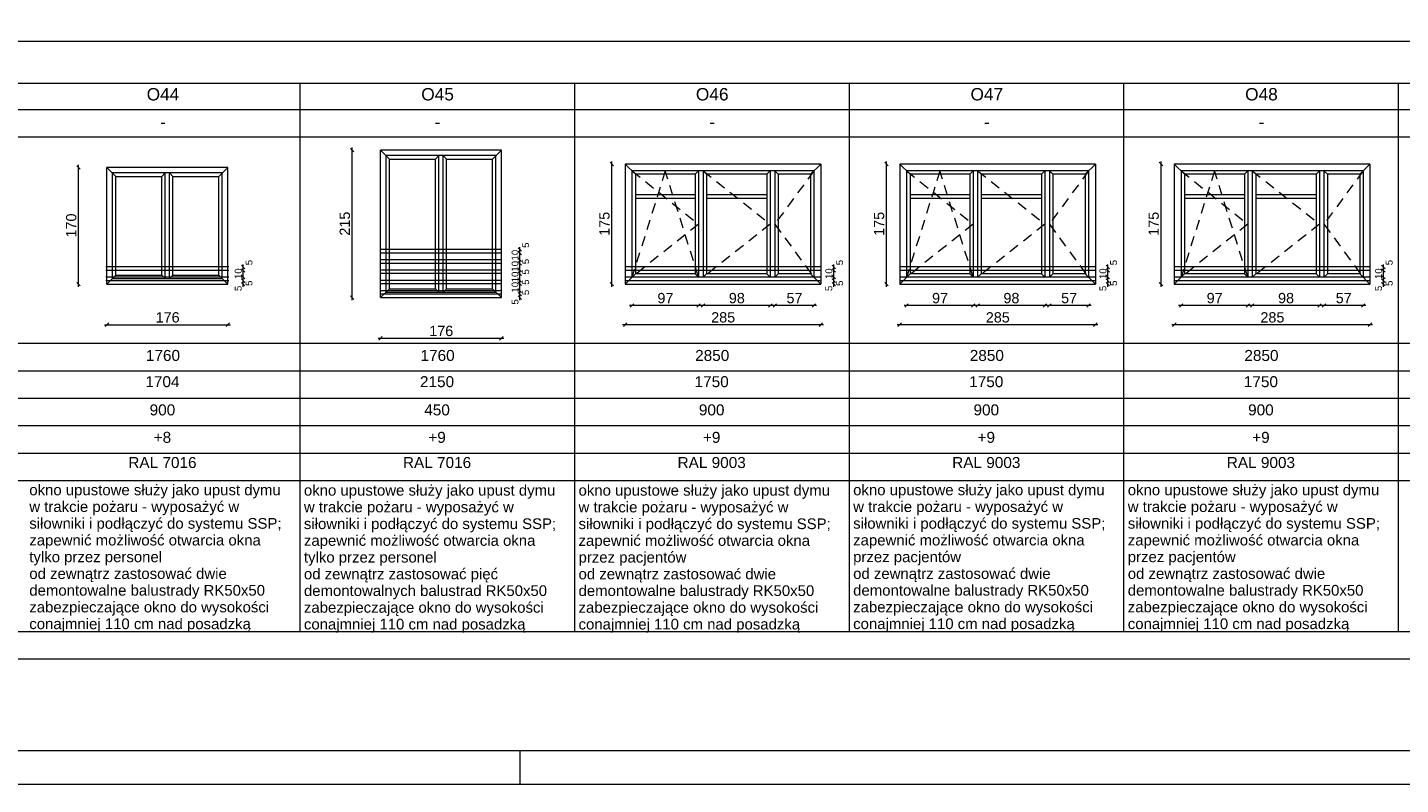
# Paper-space layout 'A-59 ZESTAWIENIE STOLARKI OKIENNEJ' of a CAD drawing. Header units: millimetres. Extents: x 0 to 850, y 0 to 297.
# Tile 7 of 12: x 418 to 618, y 0 to 110. Entities that reach past the tile are written whole.
import ezdxf
from ezdxf.xclip import XClip

# ---------------------------------------------------------------- set-up
doc = ezdxf.new("R2010")
doc.units = ezdxf.units.MM
doc.header["$MEASUREMENT"] = 0
doc.header["$XCLIPFRAME"] = 0
doc.linetypes.add('Przer. długie kreski', pattern=[2.5, 1.5, -1])
doc.layers.add('0_Nr_pióra__1', color=7, linetype='Continuous', lineweight=20)
doc.layers.add('A_Arkusz_Nr_pióra__1', color=7, linetype='Continuous', lineweight=20)
for name, color, linetype, lineweight, true_color in [('0_Nr_pióra__30', 7, 'Continuous', 5, 0x878787), ('0_Nr_pióra__7', 7, 'Continuous', 18, 0x171717), ('0_Nr_pióra__94', 7, 'Continuous', 5, 0x3b3b3b), ('A_Arkusz_Nr_pióra__237', 7, 'Continuous', 5, 0x343434)]:
    doc.layers.add(name, color=color, linetype=linetype, lineweight=lineweight, true_color=true_color)
doc.layers.add('A_podrys', color=7, linetype='Continuous')
doc.styles.add('STYL_AUTOMATYCZNY_1', font='arial.ttf')

# ---------------------------------------------------------------- blocks, each defined once
blk = doc.blocks.new('Rysunek_1_1', base_point=(-2086.12, -3213.37))
at = {"layer": '0_Nr_pióra__1', "color": 7, "linetype": 'Continuous', "lineweight": 20}
for p, q in [((465.75, 92.18), (465.25, 92.68)), ((465.5, 92.43), (465.5, 92.8)), ((465.5, 70.93), (465.5, 92.43)), ((425.9, 89.65), (425.4, 90.15)), ((425.65, 89.9), (425.65, 90.28)), ((503.57, 90.15), (503.07, 90.65)), ((503.32, 90.4), (503.32, 90.78)), ((503.32, 72.9), (503.32, 90.4)), ((543.57, 90.15), (543.07, 90.65)), ((543.32, 90.4), (543.32, 90.78)), ((543.32, 72.9), (543.32, 90.4)), ((583.57, 90.15), (583.07, 90.65)), ((583.32, 90.4), (583.32, 90.78)), ((583.32, 72.9), (583.32, 90.4)), ((425.65, 72.9), (425.65, 89.9)), ((489.69, 78.18), (490.19, 77.68)), ((489.94, 77.93), (489.94, 78.3)), ((490.19, 77.18), (489.69, 77.68)), ((489.69, 76.68), (490.19, 76.18)), ((489.69, 76.18), (490.19, 75.68)), ((489.94, 77.43), (489.94, 77.93)), ((489.94, 76.43), (489.94, 77.43)), ((489.94, 75.93), (489.94, 76.43)), ((449.37, 75.65), (449.87, 75.15)), ((449.87, 74.65), (449.37, 75.15)), ((449.37, 74.15), (449.87, 73.65)), ((449.62, 75.4), (449.62, 75.78)), ((449.62, 74.9), (449.62, 75.4)), ((449.62, 73.9), (449.62, 74.9)), ((489.69, 75.18), (490.19, 74.68)), ((489.69, 74.68), (490.19, 74.18)), ((489.94, 74.93), (489.94, 75.93)), ((489.94, 74.43), (489.94, 74.93)), ((489.94, 73.43), (489.94, 74.43)), ((535.4, 75.65), (535.9, 75.15)), ((535.9, 74.65), (535.4, 75.15)), ((535.4, 74.15), (535.9, 73.65)), ((535.65, 75.4), (535.65, 75.78)), ((535.65, 74.9), (535.65, 75.4)), ((535.65, 73.9), (535.65, 74.9)), ((575.32, 75.65), (575.82, 75.15)), ((575.82, 74.65), (575.32, 75.15)), ((575.32, 74.15), (575.82, 73.65)), ((575.57, 75.4), (575.57, 75.78)), ((575.57, 74.9), (575.57, 75.4)), ((575.57, 73.9), (575.57, 74.9)), ((615.46, 75.65), (615.96, 75.15)), ((615.96, 74.65), (615.46, 75.15)), ((615.46, 74.15), (615.96, 73.65)), ((615.71, 75.4), (615.71, 75.78)), ((615.71, 74.9), (615.71, 75.4)), ((615.71, 73.9), (615.71, 74.9)), ((425.4, 73.15), (425.9, 72.65)), ((425.65, 72.53), (425.65, 72.9)), ((449.37, 73.65), (449.87, 73.15)), ((449.37, 73.15), (449.87, 72.65)), ((449.62, 73.4), (449.62, 73.9)), ((449.62, 72.9), (449.62, 73.4)), ((449.62, 72.53), (449.62, 72.9)), ((489.69, 73.68), (490.19, 73.18)), ((489.69, 73.18), (490.19, 72.68)), ((489.69, 72.18), (490.19, 71.68)), ((489.94, 72.93), (489.94, 73.43)), ((489.94, 71.93), (489.94, 72.93)), ((503.07, 73.15), (503.57, 72.65)), ((503.32, 72.53), (503.32, 72.9)), ((535.4, 73.65), (535.9, 73.15)), ((535.4, 73.15), (535.9, 72.65)), ((535.65, 73.4), (535.65, 73.9)), ((535.65, 72.9), (535.65, 73.4)), ((535.65, 72.53), (535.65, 72.9)), ((543.07, 73.15), (543.57, 72.65)), ((543.32, 72.53), (543.32, 72.9)), ((575.32, 73.65), (575.82, 73.15)), ((575.32, 73.15), (575.82, 72.65)), ((575.57, 73.4), (575.57, 73.9)), ((575.57, 72.9), (575.57, 73.4)), ((575.57, 72.53), (575.57, 72.9)), ((583.07, 73.15), (583.57, 72.65)), ((583.32, 72.53), (583.32, 72.9)), ((615.46, 73.65), (615.96, 73.15)), ((615.46, 73.15), (615.96, 72.65)), ((615.71, 73.4), (615.71, 73.9)), ((615.71, 72.9), (615.71, 73.4)), ((615.71, 72.53), (615.71, 72.9)), ((465.25, 71.18), (465.75, 70.68)), ((465.5, 70.55), (465.5, 70.93)), ((489.69, 71.68), (490.19, 71.18)), ((489.69, 71.18), (490.19, 70.68)), ((489.94, 71.43), (489.94, 71.93)), ((489.94, 70.93), (489.94, 71.43)), ((489.94, 70.55), (489.94, 70.93)), ((506.51, 70.05), (506.01, 69.55)), ((515.71, 69.55), (516.21, 70.05)), ((516.86, 70.05), (516.36, 69.55)), ((526.16, 69.55), (526.66, 70.05)), ((527.31, 70.05), (526.81, 69.55)), ((532.51, 69.55), (533.01, 70.05)), ((546.51, 70.05), (546.01, 69.55)), ((555.71, 69.55), (556.21, 70.05)), ((556.86, 70.05), (556.36, 69.55)), ((566.16, 69.55), (566.66, 70.05)), ((567.31, 70.05), (566.81, 69.55)), ((572.51, 69.55), (573.01, 70.05)), ((586.51, 70.05), (586.01, 69.55)), ((595.71, 69.55), (596.21, 70.05)), ((596.86, 70.05), (596.36, 69.55)), ((606.16, 69.55), (606.66, 70.05)), ((607.31, 70.05), (606.81, 69.55)), ((612.51, 69.55), (613.01, 70.05)), ((506.26, 69.8), (505.89, 69.8)), ((515.96, 69.8), (506.26, 69.8)), ((516.34, 69.8), (515.96, 69.8)), ((516.61, 69.8), (516.24, 69.8)), ((526.41, 69.8), (516.61, 69.8)), ((526.79, 69.8), (526.41, 69.8)), ((527.06, 69.8), (526.69, 69.8)), ((532.76, 69.8), (527.06, 69.8)), ((533.14, 69.8), (532.76, 69.8)), ((546.26, 69.8), (545.89, 69.8)), ((555.96, 69.8), (546.26, 69.8)), ((556.34, 69.8), (555.96, 69.8)), ((556.61, 69.8), (556.24, 69.8)), ((566.41, 69.8), (556.61, 69.8)), ((566.79, 69.8), (566.41, 69.8)), ((567.06, 69.8), (566.69, 69.8)), ((572.76, 69.8), (567.06, 69.8)), ((573.14, 69.8), (572.76, 69.8)), ((586.26, 69.8), (585.89, 69.8)), ((595.96, 69.8), (586.26, 69.8)), ((596.34, 69.8), (595.96, 69.8)), ((596.61, 69.8), (596.24, 69.8)), ((606.41, 69.8), (596.61, 69.8)), ((606.79, 69.8), (606.41, 69.8)), ((607.06, 69.8), (606.69, 69.8)), ((612.76, 69.8), (607.06, 69.8)), ((613.14, 69.8), (612.76, 69.8)), ((429.42, 66.99), (429.79, 66.99)), ((430.04, 67.24), (429.54, 66.74)), ((429.79, 66.99), (447.39, 66.99)), ((447.14, 66.74), (447.64, 67.24)), ((447.39, 66.99), (447.77, 66.99)), ((505.26, 66.99), (504.89, 66.99)), ((505.51, 67.24), (505.01, 66.74)), ((533.76, 66.99), (505.26, 66.99)), ((533.51, 66.74), (534.01, 67.24)), ((534.14, 66.99), (533.76, 66.99)), ((545.26, 66.99), (544.89, 66.99)), ((545.51, 67.24), (545.01, 66.74)), ((573.76, 66.99), (545.26, 66.99)), ((573.51, 66.74), (574.01, 67.24)), ((574.14, 66.99), (573.76, 66.99)), ((585.26, 66.99), (584.89, 66.99)), ((585.51, 67.24), (585.01, 66.74)), ((613.76, 66.99), (585.26, 66.99)), ((613.51, 66.74), (614.01, 67.24)), ((614.14, 66.99), (613.76, 66.99)), ((469.27, 65.01), (469.64, 65.01)), ((469.89, 65.26), (469.39, 64.76)), ((469.64, 65.01), (487.24, 65.01)), ((486.99, 64.76), (487.49, 65.26)), ((487.24, 65.01), (487.62, 65.01))]:
    blk.add_line(p, q, dxfattribs=at)
at = {"layer": '0_Nr_pióra__30', "color": 252, "linetype": 'Continuous', "lineweight": 5, "true_color": 0x878787}
for p, q in [((487.24, 92.43), (469.64, 92.43)), ((469.64, 70.93), (469.64, 92.43)), ((469.64, 92.43), (470.94, 91.13)), ((485.94, 91.13), (487.24, 92.43)), ((487.24, 70.93), (487.24, 92.43)), ((486.44, 91.63), (470.44, 91.63)), ((470.44, 71.73), (470.44, 91.63)), ((470.94, 91.13), (477.64, 91.13)), ((470.94, 72.23), (470.94, 91.13)), ((477.64, 91.13), (478.14, 91.63)), ((477.64, 72.23), (477.64, 91.13)), ((478.14, 71.73), (478.14, 91.63)), ((478.74, 71.73), (478.74, 91.63)), ((478.74, 91.63), (479.24, 91.13)), ((479.24, 91.13), (485.94, 91.13)), ((479.24, 72.23), (479.24, 91.13)), ((485.94, 72.23), (485.94, 91.13)), ((486.44, 71.73), (486.44, 91.63)), ((533.76, 90.4), (505.26, 90.4)), ((505.26, 90.4), (505.26, 72.9)), ((506.76, 88.9), (505.26, 90.4)), ((532.26, 88.9), (533.76, 90.4)), ((533.76, 90.4), (533.76, 72.9)), ((573.76, 90.4), (545.26, 90.4)), ((545.26, 90.4), (545.26, 72.9)), ((546.76, 88.9), (545.26, 90.4)), ((572.26, 88.9), (573.76, 90.4)), ((573.76, 90.4), (573.76, 72.9)), ((613.76, 90.4), (585.26, 90.4)), ((585.26, 90.4), (585.26, 72.9)), ((586.76, 88.9), (585.26, 90.4)), ((612.26, 88.9), (613.76, 90.4)), ((613.76, 90.4), (613.76, 72.9)), ((447.39, 89.9), (429.79, 89.9)), ((429.79, 72.9), (429.79, 89.9)), ((429.79, 89.9), (431.09, 88.6)), ((446.59, 89.1), (430.59, 89.1)), ((430.59, 73.7), (430.59, 89.1)), ((431.09, 88.6), (437.79, 88.6)), ((431.09, 74.2), (431.09, 88.6)), ((437.79, 88.6), (438.29, 89.1)), ((437.79, 74.2), (437.79, 88.6)), ((438.29, 73.7), (438.29, 89.1)), ((438.89, 73.7), (438.89, 89.1)), ((438.89, 89.1), (439.39, 88.6)), ((439.39, 88.6), (446.09, 88.6)), ((439.39, 74.2), (439.39, 88.6)), ((446.09, 88.6), (447.39, 89.9)), ((446.09, 74.2), (446.09, 88.6)), ((446.59, 73.7), (446.59, 89.1)), ((447.39, 72.9), (447.39, 89.9)), ((532.76, 89.4), (506.26, 89.4)), ((506.26, 89.4), (506.26, 73.9)), ((515.46, 88.9), (506.76, 88.9)), ((506.76, 88.9), (506.76, 74.4)), ((515.46, 88.9), (515.96, 89.4)), ((515.46, 88.9), (515.46, 74.4)), ((515.96, 89.4), (515.96, 73.9)), ((516.61, 89.4), (516.61, 73.9)), ((517.11, 88.9), (516.61, 89.4)), ((525.91, 88.9), (517.11, 88.9)), ((517.11, 88.9), (517.11, 74.4)), ((525.91, 88.9), (526.41, 89.4)), ((525.91, 88.9), (525.91, 74.4)), ((526.41, 89.4), (526.41, 73.9)), ((527.06, 89.4), (527.06, 73.9)), ((527.56, 88.9), (527.06, 89.4)), ((532.26, 88.9), (527.56, 88.9)), ((527.56, 88.9), (527.56, 74.4)), ((532.26, 88.9), (532.26, 74.4)), ((532.76, 89.4), (532.76, 73.9)), ((572.76, 89.4), (546.26, 89.4)), ((546.26, 89.4), (546.26, 73.9)), ((555.46, 88.9), (546.76, 88.9)), ((546.76, 88.9), (546.76, 74.4)), ((555.46, 88.9), (555.96, 89.4)), ((555.46, 88.9), (555.46, 74.4)), ((555.96, 89.4), (555.96, 73.9)), ((556.61, 89.4), (556.61, 73.9)), ((557.11, 88.9), (556.61, 89.4)), ((565.91, 88.9), (557.11, 88.9)), ((557.11, 88.9), (557.11, 74.4)), ((565.91, 88.9), (566.41, 89.4)), ((565.91, 88.9), (565.91, 74.4)), ((566.41, 89.4), (566.41, 73.9)), ((567.06, 89.4), (567.06, 73.9)), ((567.56, 88.9), (567.06, 89.4)), ((572.26, 88.9), (567.56, 88.9)), ((567.56, 88.9), (567.56, 74.4)), ((572.26, 88.9), (572.26, 74.4)), ((572.76, 89.4), (572.76, 73.9)), ((612.76, 89.4), (586.26, 89.4)), ((586.26, 89.4), (586.26, 73.9)), ((595.46, 88.9), (586.76, 88.9)), ((586.76, 88.9), (586.76, 74.4)), ((595.46, 88.9), (595.96, 89.4)), ((595.46, 88.9), (595.46, 74.4)), ((595.96, 89.4), (595.96, 73.9)), ((596.61, 89.4), (596.61, 73.9)), ((597.11, 88.9), (596.61, 89.4)), ((605.91, 88.9), (597.11, 88.9)), ((597.11, 88.9), (597.11, 74.4)), ((605.91, 88.9), (606.41, 89.4)), ((605.91, 88.9), (605.91, 74.4)), ((606.41, 89.4), (606.41, 73.9)), ((607.06, 89.4), (607.06, 73.9)), ((607.56, 88.9), (607.06, 89.4)), ((612.26, 88.9), (607.56, 88.9)), ((607.56, 88.9), (607.56, 74.4)), ((612.26, 88.9), (612.26, 74.4)), ((612.76, 89.4), (612.76, 73.9)), ((515.46, 85.9), (506.76, 85.9)), ((515.46, 85.4), (506.76, 85.4)), ((525.91, 85.9), (517.11, 85.9)), ((525.91, 85.4), (517.11, 85.4)), ((555.46, 85.9), (546.76, 85.9)), ((555.46, 85.4), (546.76, 85.4)), ((565.91, 85.9), (557.11, 85.9)), ((565.91, 85.4), (557.11, 85.4)), ((595.46, 85.9), (586.76, 85.9)), ((595.46, 85.4), (586.76, 85.4)), ((605.91, 85.9), (597.11, 85.9)), ((605.91, 85.4), (597.11, 85.4)), ((429.79, 72.9), (431.09, 74.2)), ((431.09, 74.2), (437.79, 74.2)), ((438.29, 73.7), (437.79, 74.2)), ((438.89, 73.7), (439.39, 74.2)), ((439.39, 74.2), (446.09, 74.2)), ((447.39, 72.9), (446.09, 74.2)), ((506.76, 74.4), (505.26, 72.9)), ((515.46, 74.4), (506.76, 74.4)), ((515.46, 74.4), (515.96, 73.9)), ((517.11, 74.4), (516.61, 73.9)), ((525.91, 74.4), (517.11, 74.4)), ((525.91, 74.4), (526.41, 73.9)), ((527.56, 74.4), (527.06, 73.9)), ((532.26, 74.4), (527.56, 74.4)), ((532.26, 74.4), (533.76, 72.9)), ((546.76, 74.4), (545.26, 72.9)), ((555.46, 74.4), (546.76, 74.4)), ((555.46, 74.4), (555.96, 73.9)), ((557.11, 74.4), (556.61, 73.9)), ((565.91, 74.4), (557.11, 74.4)), ((565.91, 74.4), (566.41, 73.9)), ((567.56, 74.4), (567.06, 73.9)), ((572.26, 74.4), (567.56, 74.4)), ((572.26, 74.4), (573.76, 72.9)), ((586.76, 74.4), (585.26, 72.9)), ((595.46, 74.4), (586.76, 74.4)), ((595.46, 74.4), (595.96, 73.9)), ((597.11, 74.4), (596.61, 73.9)), ((605.91, 74.4), (597.11, 74.4)), ((605.91, 74.4), (606.41, 73.9)), ((607.56, 74.4), (607.06, 73.9)), ((612.26, 74.4), (607.56, 74.4)), ((612.26, 74.4), (613.76, 72.9)), ((429.79, 72.9), (447.39, 72.9)), ((430.59, 73.7), (446.59, 73.7)), ((469.64, 70.93), (470.94, 72.23)), ((470.94, 72.23), (477.64, 72.23)), ((478.14, 71.73), (477.64, 72.23)), ((478.74, 71.73), (479.24, 72.23)), ((479.24, 72.23), (485.94, 72.23)), ((487.24, 70.93), (485.94, 72.23)), ((505.26, 72.9), (533.76, 72.9)), ((545.26, 72.9), (573.76, 72.9)), ((585.26, 72.9), (613.76, 72.9)), ((469.64, 70.93), (487.24, 70.93)), ((470.44, 71.73), (486.44, 71.73))]:
    blk.add_line(p, q, dxfattribs=at)
at = {"layer": '0_Nr_pióra__30', "color": 252, "linetype": 'Przer. długie kreski', "lineweight": 5, "true_color": 0x878787}
for p, q in [((506.26, 89.4), (515.96, 81.65)), ((511.11, 89.4), (506.26, 73.9)), ((515.96, 73.9), (511.11, 89.4)), ((516.61, 89.4), (526.41, 81.65)), ((532.76, 89.4), (527.06, 81.65)), ((546.26, 89.4), (555.96, 81.65)), ((551.11, 89.4), (546.26, 73.9)), ((555.96, 73.9), (551.11, 89.4)), ((556.61, 89.4), (566.41, 81.65)), ((572.76, 89.4), (567.06, 81.65)), ((586.26, 89.4), (595.96, 81.65)), ((591.11, 89.4), (586.26, 73.9)), ((595.96, 73.9), (591.11, 89.4)), ((596.61, 89.4), (606.41, 81.65)), ((612.76, 89.4), (607.06, 81.65)), ((515.96, 81.65), (506.26, 73.9)), ((526.41, 81.65), (516.61, 73.9)), ((527.06, 81.65), (532.76, 73.9)), ((555.96, 81.65), (546.26, 73.9)), ((566.41, 81.65), (556.61, 73.9)), ((567.06, 81.65), (572.76, 73.9)), ((595.96, 81.65), (586.26, 73.9)), ((606.41, 81.65), (596.61, 73.9)), ((607.06, 81.65), (612.76, 73.9))]:
    blk.add_line(p, q, dxfattribs=at)
at = {"layer": '0_Nr_pióra__7', "color": 250, "linetype": 'Continuous', "lineweight": 18, "true_color": 0x171717}
for p, q in [((487.24, 77.93), (469.64, 77.93)), ((487.24, 77.43), (469.64, 77.43)), ((487.24, 76.43), (469.64, 76.43)), ((447.54, 75.4), (429.64, 75.4)), ((447.54, 74.9), (429.64, 74.9)), ((487.24, 75.93), (469.64, 75.93)), ((487.24, 74.93), (469.64, 74.93)), ((487.24, 74.43), (469.64, 74.43)), ((533.76, 75.4), (505.26, 75.4)), ((533.76, 74.9), (505.26, 74.9)), ((573.76, 75.4), (545.26, 75.4)), ((573.76, 74.9), (545.26, 74.9)), ((613.76, 75.4), (585.26, 75.4)), ((613.76, 74.9), (585.26, 74.9)), ((447.54, 73.9), (429.64, 73.9)), ((447.54, 73.4), (429.64, 73.4)), ((487.24, 73.43), (469.64, 73.43)), ((487.24, 72.93), (469.64, 72.93)), ((533.76, 73.9), (505.26, 73.9)), ((533.76, 73.4), (505.26, 73.4)), ((573.76, 73.9), (545.26, 73.9)), ((573.76, 73.4), (545.26, 73.4)), ((613.76, 73.9), (585.26, 73.9)), ((613.76, 73.4), (585.26, 73.4)), ((487.24, 71.93), (469.64, 71.93)), ((487.24, 71.43), (469.64, 71.43))]:
    blk.add_line(p, q, dxfattribs=at)
at = {"layer": '0_Nr_pióra__94', "color": 250, "linetype": 'Continuous', "lineweight": 5, "true_color": 0x3b3b3b}
for p, q in [((35.05, 108.29), (737.88, 108.29)), ((35.05, 102.19), (737.88, 102.19)), ((457.88, 102.19), (457.88, 22.29)), ((497.88, 102.19), (497.88, 22.29)), ((537.88, 102.19), (537.88, 22.29)), ((577.88, 102.19), (577.88, 22.29)), ((617.88, 102.19), (617.88, 22.29)), ((737.88, 98.29), (39.05, 98.29)), ((737.88, 94.29), (39.05, 94.29)), ((39.05, 64.29), (737.88, 64.29)), ((55.23, 60.29), (737.88, 60.29)), ((39.05, 56.29), (737.88, 56.29)), ((39.05, 52.29), (737.88, 52.29)), ((39.05, 48.29), (737.88, 48.29)), ((39.05, 44.29), (737.88, 44.29)), ((39.05, 22.29), (737.88, 22.29)), ((35.05, 18.29), (737.88, 18.29))]:
    blk.add_line(p, q, dxfattribs=at)
at = {"layer": '0_Nr_pióra__1', "color": 7, "linetype": 'Continuous', "lineweight": 20, "attachment_point": 7, "rotation": 90, "style": 'STYL_AUTOMATYCZNY_1'}
for s, insert, char_height, width in [('\\A1;{\\pql;\\fArial|b0|i0|c238|p0;\\W1.000000;170}', (425.35, 79.69), 1.5, 3.4323), ('\\A1;{\\pql;\\fArial|b0|i0|c238|p0;\\W1.000000;215}', (465.2, 79.96), 1.5, 3.4323), ('\\A1;{\\pql;\\fArial|b0|i0|c238|p0;\\W1.000000;175}', (503.02, 79.94), 1.5, 3.4323), ('\\A1;{\\pql;\\fArial|b0|i0|c238|p0;\\W1.000000;175}', (543.02, 79.94), 1.5, 3.4323), ('\\A1;{\\pql;\\fArial|b0|i0|c238|p0;\\W1.000000;175}', (583.02, 79.94), 1.5, 3.4323), ('\\A1;{\\pql;\\fArial|b0|i0|c238|p0;\\W1.000000;5}', (491.29, 78.18), 1, 0.7627), ('\\A1;{\\pql;\\fArial|b0|i0|c238|p0;\\W1.000000;5}', (450.99, 75.65), 1, 0.7627), ('\\A1;{\\pql;\\fArial|b0|i0|c238|p0;\\W1.000000;10}', (489.74, 76.35), 1, 1.5254), ('\\A1;{\\pql;\\fArial|b0|i0|c238|p0;\\W1.000000;10}', (489.74, 74.72), 1, 1.5254), ('\\A1;{\\pql;\\fArial|b0|i0|c238|p0;\\W1.000000;5}', (491.29, 75.8), 1, 0.7627), ('\\A1;{\\pql;\\fArial|b0|i0|c238|p0;\\W1.000000;5}', (537.02, 75.65), 1, 0.7627), ('\\A1;{\\pql;\\fArial|b0|i0|c238|p0;\\W1.000000;5}', (576.92, 75.65), 1, 0.7627), ('\\A1;{\\pql;\\fArial|b0|i0|c238|p0;\\W1.000000;5}', (617.07, 75.65), 1, 0.7627), ('\\A1;{\\pql;\\fArial|b0|i0|c238|p0;\\W1.000000;10}', (449.42, 73.64), 1, 1.5254), ('\\A1;{\\pql;\\fArial|b0|i0|c238|p0;\\W1.000000;10}', (489.74, 73.17), 1, 1.5254), ('\\A1;{\\pql;\\fArial|b0|i0|c238|p0;\\W1.000000;5}', (491.29, 74.3), 1, 0.7627), ('\\A1;{\\pql;\\fArial|b0|i0|c238|p0;\\W1.000000;10}', (535.45, 73.64), 1, 1.5254), ('\\A1;{\\pql;\\fArial|b0|i0|c238|p0;\\W1.000000;10}', (575.37, 73.64), 1, 1.5254), ('\\A1;{\\pql;\\fArial|b0|i0|c238|p0;\\W1.000000;10}', (615.51, 73.64), 1, 1.5254), ('\\A1;{\\pql;\\fArial|b0|i0|c238|p0;\\W1.000000;5}', (449.42, 71.89), 1, 0.7627), ('\\A1;{\\pql;\\fArial|b0|i0|c238|p0;\\W1.000000;5}', (450.99, 72.64), 1, 0.7627), ('\\A1;{\\pql;\\fArial|b0|i0|c238|p0;\\W1.000000;10}', (489.74, 71.67), 1, 1.5254), ('\\A1;{\\pql;\\fArial|b0|i0|c238|p0;\\W1.000000;5}', (491.29, 72.8), 1, 0.7627), ('\\A1;{\\pql;\\fArial|b0|i0|c238|p0;\\W1.000000;5}', (535.45, 71.89), 1, 0.7627), ('\\A1;{\\pql;\\fArial|b0|i0|c238|p0;\\W1.000000;5}', (537.02, 72.64), 1, 0.7627), ('\\A1;{\\pql;\\fArial|b0|i0|c238|p0;\\W1.000000;5}', (575.37, 71.89), 1, 0.7627), ('\\A1;{\\pql;\\fArial|b0|i0|c238|p0;\\W1.000000;5}', (576.92, 72.64), 1, 0.7627), ('\\A1;{\\pql;\\fArial|b0|i0|c238|p0;\\W1.000000;5}', (615.51, 71.89), 1, 0.7627), ('\\A1;{\\pql;\\fArial|b0|i0|c238|p0;\\W1.000000;5}', (617.07, 72.64), 1, 0.7627), ('\\A1;{\\pql;\\fArial|b0|i0|c238|p0;\\W1.000000;5}', (489.74, 69.92), 1, 0.7627), ('\\A1;{\\pql;\\fArial|b0|i0|c238|p0;\\W1.000000;5}', (491.29, 71.3), 1, 0.7627)]:
    blk.add_mtext(s, dxfattribs=dict(at, insert=insert, char_height=char_height, width=width))
at = {"layer": '0_Nr_pióra__1', "color": 7, "linetype": 'Continuous', "lineweight": 20, "char_height": 1.5, "attachment_point": 7, "style": 'STYL_AUTOMATYCZNY_1'}
for s, insert, width in [('\\A1;{\\pql;\\fArial|b0|i0|c238|p0;\\W1.000000;97}', (509.97, 70.1), 2.2882), ('\\A1;{\\pql;\\fArial|b0|i0|c238|p0;\\W1.000000;98}', (520.37, 70.1), 2.2882), ('\\A1;{\\pql;\\fArial|b0|i0|c238|p0;\\W1.000000;57}', (528.77, 70.1), 2.2882), ('\\A1;{\\pql;\\fArial|b0|i0|c238|p0;\\W1.000000;97}', (549.97, 70.1), 2.2882), ('\\A1;{\\pql;\\fArial|b0|i0|c238|p0;\\W1.000000;98}', (560.37, 70.1), 2.2882), ('\\A1;{\\pql;\\fArial|b0|i0|c238|p0;\\W1.000000;57}', (568.77, 70.1), 2.2882), ('\\A1;{\\pql;\\fArial|b0|i0|c238|p0;\\W1.000000;97}', (589.97, 70.1), 2.2882), ('\\A1;{\\pql;\\fArial|b0|i0|c238|p0;\\W1.000000;98}', (600.37, 70.1), 2.2882), ('\\A1;{\\pql;\\fArial|b0|i0|c238|p0;\\W1.000000;57}', (608.77, 70.1), 2.2882), ('\\A1;{\\pql;\\fArial|b0|i0|c238|p0;\\W1.000000;176}', (436.88, 67.29), 3.4323), ('\\A1;{\\pql;\\fArial|b0|i0|c238|p0;\\W1.000000;285}', (517.8, 67.29), 3.4323), ('\\A1;{\\pql;\\fArial|b0|i0|c238|p0;\\W1.000000;285}', (557.8, 67.29), 3.4323), ('\\A1;{\\pql;\\fArial|b0|i0|c238|p0;\\W1.000000;285}', (597.8, 67.29), 3.4323), ('\\A1;{\\pql;\\fArial|b0|i0|c238|p0;\\W1.000000;176}', (476.73, 65.31), 3.4323)]:
    blk.add_mtext(s, dxfattribs=dict(at, insert=insert, width=width))
at = {"layer": '0_Nr_pióra__7', "color": 250, "linetype": 'Continuous', "lineweight": 18, "true_color": 0x171717, "style": 'STYL_AUTOMATYCZNY_1'}
for s, insert, char_height, attachment_point in [('\\A1;{\\pqc;\\fArial|b0|i0|c238|p0;\\W1.000000;O44}', (437.95, 100.55), 1.8, 5), ('\\A1;{\\pqc;\\fArial|b0|i0|c238|p0;\\W1.000000;O45}', (477.95, 100.55), 1.8, 5), ('\\A1;{\\pqc;\\fArial|b0|i0|c238|p0;\\W1.000000;O46}', (517.95, 100.55), 1.8, 5), ('\\A1;{\\pqc;\\fArial|b0|i0|c238|p0;\\W1.000000;O47}', (557.95, 100.55), 1.8, 5), ('\\A1;{\\pqc;\\fArial|b0|i0|c238|p0;\\W1.000000;O48}', (597.95, 100.55), 1.8, 5), ('\\A1;{\\pqc;\\fArial|b0|i0|c238|p0;\\W1.000000;-}', (437.95, 95.63), 1.8, 8), ('\\A1;{\\pqc;\\fArial|b0|i0|c238|p0;\\W1.000000;-}', (477.95, 95.63), 1.8, 8), ('\\A1;{\\pqc;\\fArial|b0|i0|c238|p0;\\W1.000000;-}', (517.95, 95.63), 1.8, 8), ('\\A1;{\\pqc;\\fArial|b0|i0|c238|p0;\\W1.000000;-}', (557.95, 95.63), 1.8, 8), ('\\A1;{\\pqc;\\fArial|b0|i0|c238|p0;\\W1.000000;-}', (597.95, 95.63), 1.8, 8), ('\\A1;{\\pqc;\\fArial|b0|i0|c238|p0;\\W1.000000;1760}', (437.95, 62.5), 1.6, 5), ('\\A1;{\\pqc;\\fArial|b0|i0|c238|p0;\\W1.000000;1760}', (477.95, 62.5), 1.6, 5), ('\\A1;{\\pqc;\\fArial|b0|i0|c238|p0;\\W1.000000;2850}', (517.95, 62.5), 1.6, 5), ('\\A1;{\\pqc;\\fArial|b0|i0|c238|p0;\\W1.000000;2850}', (557.95, 62.5), 1.6, 5), ('\\A1;{\\pqc;\\fArial|b0|i0|c238|p0;\\W1.000000;2850}', (597.95, 62.5), 1.6, 5), ('\\A1;{\\pqc;\\fArial|b0|i0|c238|p0;\\W1.000000;1704}', (437.87, 58.68), 1.6, 5), ('\\A1;{\\pqc;\\fArial|b0|i0|c238|p0;\\W1.000000;2150}', (477.87, 58.68), 1.6, 5), ('\\A1;{\\pqc;\\fArial|b0|i0|c238|p0;\\W1.000000;1750}', (517.87, 58.68), 1.6, 5), ('\\A1;{\\pqc;\\fArial|b0|i0|c238|p0;\\W1.000000;1750}', (557.87, 58.68), 1.6, 5), ('\\A1;{\\pqc;\\fArial|b0|i0|c238|p0;\\W1.000000;1750}', (597.87, 58.68), 1.6, 5), ('\\A1;{\\pqc;\\fArial|b0|i0|c238|p0;\\W1.000000;900}', (437.87, 54.57), 1.6, 5), ('\\A1;{\\pqc;\\fArial|b0|i0|c238|p0;\\W1.000000;450}', (477.87, 54.57), 1.6, 5), ('\\A1;{\\pqc;\\fArial|b0|i0|c238|p0;\\W1.000000;900}', (517.87, 54.57), 1.6, 5), ('\\A1;{\\pqc;\\fArial|b0|i0|c238|p0;\\W1.000000;900}', (557.87, 54.57), 1.6, 5), ('\\A1;{\\pqc;\\fArial|b0|i0|c238|p0;\\W1.000000;900}', (597.87, 54.57), 1.6, 5), ('\\A1;{\\pqc;\\fArial|b0|i0|c238|p0;\\W1.000000;+8}', (437.87, 50.57), 1.6, 5), ('\\A1;{\\pqc;\\fArial|b0|i0|c238|p0;\\W1.000000;+9}', (477.87, 50.57), 1.6, 5), ('\\A1;{\\pqc;\\fArial|b0|i0|c238|p0;\\W1.000000;+9}', (517.87, 50.57), 1.6, 5), ('\\A1;{\\pqc;\\fArial|b0|i0|c238|p0;\\W1.000000;+9}', (557.87, 50.57), 1.6, 5), ('\\A1;{\\pqc;\\fArial|b0|i0|c238|p0;\\W1.000000;+9}', (597.87, 50.57), 1.6, 5), ('\\A1;{\\pqc;\\fArial|b0|i0|c238|p0;\\W1.000000;RAL 7016}', (437.87, 46.9), 1.6, 5), ('\\A1;{\\pqc;\\fArial|b0|i0|c238|p0;\\W1.000000;RAL 7016}', (477.87, 46.9), 1.6, 5), ('\\A1;{\\pqc;\\fArial|b0|i0|c238|p0;\\W1.000000;RAL 9003}', (517.87, 46.9), 1.6, 5), ('\\A1;{\\pqc;\\fArial|b0|i0|c238|p0;\\W1.000000;RAL 9003}', (557.87, 46.9), 1.6, 5), ('\\A1;{\\pqc;\\fArial|b0|i0|c238|p0;\\W1.000000;RAL 9003}', (597.87, 46.9), 1.6, 5)]:
    blk.add_mtext(s, dxfattribs=dict(at, insert=insert, char_height=char_height, attachment_point=attachment_point))
at = {"layer": '0_Nr_pióra__7', "color": 250, "linetype": 'Continuous', "lineweight": 18, "true_color": 0x171717, "char_height": 1.55668, "width": 37.7515, "style": 'STYL_AUTOMATYCZNY_1'}
for s, insert, attachment_point, line_spacing_factor in [('\\A1;{\\pql;\\fArial|b0|i0|c238|p0;\\W1.000000;okno upustowe służy jako upust dymu w trakcie pożaru - wyposażyć w siłowniki i podłączyć do systemu SSP;\\P\\pql;\\fArial|b0|i0|c238|p0;\\W1.000000;zapewnić możliwość otwarcia okna tylko przez personel\\P\\pql;\\fArial|b0|i0|c238|p0;\\W1.000000;od zewnątrz zastosować dwie demontowalne balustrady RK50x50 zabezpieczające okno do wysokości conajmniej 110 cm nad posadzką}', (418.48, 43.7), 1, 0.939378), ('\\A1;{\\pql;\\fArial|b0|i0|c238|p0;\\W1.000000;okno upustowe służy jako upust dymu w trakcie pożaru - wyposażyć w siłowniki i podłączyć do systemu SSP;\\P\\pql;\\fArial|b0|i0|c238|p0;\\W1.000000;zapewnić możliwość otwarcia okna tylko przez personel\\P\\pql;\\fArial|b0|i0|c238|p0;\\W1.000000;od zewnątrz zastosować pięć demontowalnych balustrad RK50x50 zabezpieczające okno do wysokości conajmniej 110 cm nad posadzką}', (458.48, 22.12), 7, 0.939378), ('\\A1;{\\pql;\\fArial|b0|i0|c238|p0;\\W1.000000;okno upustowe służy jako upust dymu w trakcie pożaru - wyposażyć w siłowniki i podłączyć do systemu SSP;\\P\\pql;\\fArial|b0|i0|c238|p0;\\W1.000000;zapewnić możliwość otwarcia okna przez pacjentów\\P\\pql;\\fArial|b0|i0|c238|p0;\\W1.000000;od zewnątrz zastosować dwie demontowalne balustrady RK50x50 zabezpieczające okno do wysokości conajmniej 110 cm nad posadzką}', (498.48, 22.12), 7, 0.939027), ('\\A1;{\\pql;\\fArial|b0|i0|c238|p0;\\W1.000000;okno upustowe służy jako upust dymu w trakcie pożaru - wyposażyć w siłowniki i podłączyć do systemu SSP;\\P\\pql;\\fArial|b0|i0|c238|p0;\\W1.000000;zapewnić możliwość otwarcia okna przez pacjentów\\P\\pql;\\fArial|b0|i0|c238|p0;\\W1.000000;od zewnątrz zastosować dwie demontowalne balustrady RK50x50 zabezpieczające okno do wysokości conajmniej 110 cm nad posadzką}', (538.48, 43.7), 1, 0.939027), ('\\A1;{\\pql;\\fArial|b0|i0|c238|p0;\\W1.000000;okno upustowe służy jako upust dymu w trakcie pożaru - wyposażyć w siłowniki i podłączyć do systemu SSP;\\P\\pql;\\fArial|b0|i0|c238|p0;\\W1.000000;zapewnić możliwość otwarcia okna przez pacjentów\\P\\pql;\\fArial|b0|i0|c238|p0;\\W1.000000;od zewnątrz zastosować dwie demontowalne balustrady RK50x50 zabezpieczające okno do wysokości conajmniej 110 cm nad posadzką}', (578.48, 43.7), 1, 0.939027)]:
    blk.add_mtext(s, dxfattribs=dict(at, insert=insert, attachment_point=attachment_point, line_spacing_factor=line_spacing_factor))

psp = doc.layouts.new('A-59 ZESTAWIENIE STOLARKI OKIENNEJ')

# ---------------------------------------------------------------- linework, layer by layer
at = {"layer": 'A_Arkusz_Nr_pióra__1', "color": 7, "linetype": 'Continuous', "lineweight": 20}
psp.add_line((845.1, 4.9), (29.9, 4.9), dxfattribs=at)
at = {"layer": 'A_Arkusz_Nr_pióra__1', "color": 7, "linetype": 'Continuous', "lineweight": 20, "flags": 128}
psp.add_lwpolyline([(0, 297), (850, 297), (850, 0), (0, 0)], close=True, dxfattribs=at)
at = {"layer": 'A_Arkusz_Nr_pióra__237', "color": 250, "linetype": 'Continuous', "lineweight": 5, "true_color": 0x343434}
psp.add_line((490, 0), (490, 4.9), dxfattribs=at)

# ---------------------------------------------------------------- block references
at = {"layer": 'A_podrys', "color": 37, "linetype": 'Continuous', "lineweight": 5, "true_color": 0x656532}
ref = psp.add_blockref('Rysunek_1_1', (-2086.12, -3213.37), dxfattribs=at)
XClip(ref).set_block_clipping_path([(31.6687238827, 12.5130650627), (742.4176234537, 288.3491695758)])

doc.saveas('drawing.dxf')
